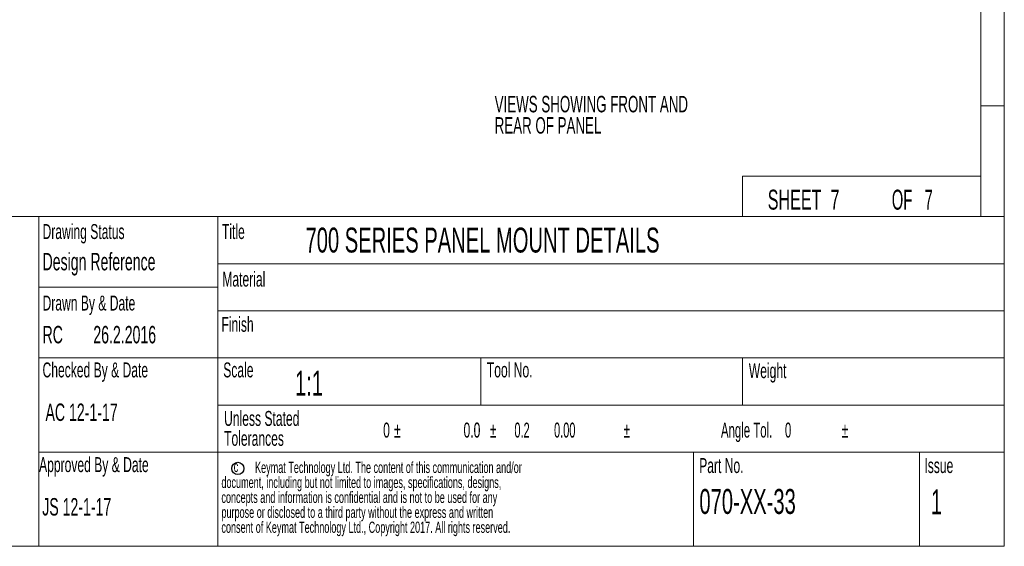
# Paper-space layout 'Sheet7' of a CAD drawing. Header units: millimetres. Extents: x 5 to 415, y 5 to 292.
# Tile 2 of 8: x 206 to 415, y 5 to 117. Entities that reach past the tile are written whole.
import ezdxf

# ---------------------------------------------------------------- set-up
doc = ezdxf.new("R2010")
doc.units = ezdxf.units.MM
doc.styles.add('SLDTEXTSTYLE0', font='TXT', dxfattribs={"width": 0.605})
doc.styles.add('SLDTEXTSTYLE2', font='TXT', dxfattribs={"width": 0.567742})
doc.styles.add('SLDTEXTSTYLE3', font='TXT', dxfattribs={"width": 0.57})
doc.styles.add('SLDTEXTSTYLE5', font='TXT', dxfattribs={"width": 0.5525})
doc.styles.add('SLDTEXTSTYLE8', font='TXT', dxfattribs={"width": 0.549})

# ---------------------------------------------------------------- blocks, each defined once
blk = doc.blocks.new('SW_NOTE_35')
at = {"color": 0, "linetype": 'Continuous', "lineweight": 0, "char_height": 3.5, "attachment_point": 1, "style": 'SLDTEXTSTYLE0'}
for s, insert in [('VIEWS SHOWING FRONT AND', (0, 4.5)), ('REAR OF PANEL', (0, -0.02))]:
    blk.add_mtext(s, dxfattribs=dict(at, insert=insert))
blk = doc.blocks.new('SW_NOTE_36')
at = {"color": 0, "linetype": 'Continuous', "lineweight": 0, "attachment_point": 1}
for s, insert, char_height, style in [('Storm Interface', (0, 3.4), 2.6458, 'SLDTEXTSTYLE0'), ('14 Bentinck Court', (0, -0.13), 2.6458, 'SLDTEXTSTYLE0'), ('Bentinck Road', (0, -3.66), 2.6458, 'SLDTEXTSTYLE0'), ('West Drayton', (0, -7.18), 2.6458, 'SLDTEXTSTYLE0'), ('Middlesex', (0, -10.71), 2.646, 'SLDTEXTSTYLE0'), ('UB7 7RQ. England', (0, -14.24), 2.6458, 'SLDTEXTSTYLE0'), ('tel:        +44 (0) 1895 431421', (0, -21.29), 2.6458, 'SLDTEXTSTYLE2'), ('fax:       +44 (0) 1895 431132', (0, -24.82), 2.6458, 'SLDTEXTSTYLE3'), ('email:sales@storm-interface.com', (0, -28.35), 2.6458, 'SLDTEXTSTYLE0'), ('website:www.storm-interface.com', (0, -31.88), 2.6458, 'SLDTEXTSTYLE0')]:
    blk.add_mtext(s, dxfattribs=dict(at, insert=insert, char_height=char_height, style=style))
blk = doc.blocks.new('SW_NOTE_37')
at = {"color": 0, "linetype": 'Continuous', "lineweight": 0, "char_height": 3.175, "attachment_point": 1, "style": 'SLDTEXTSTYLE0'}
for s, insert in [('Unless Stated', (0, 4.08)), ('Tolerances', (0, -0.15))]:
    blk.add_mtext(s, dxfattribs=dict(at, insert=insert))
blk = doc.blocks.new('SW_NOTE_38')
at = {"color": 0, "linetype": 'Continuous', "lineweight": 0, "attachment_point": 1}
for s, insert, char_height, style in [('%%p', (2.32, 4.08), 3.175, 'SLDTEXTSTYLE0'), ('%%p', (22.65, 4.08), 3.175, 'SLDTEXTSTYLE0'), ('%%p', (51.04, 4.08), 3.175, 'SLDTEXTSTYLE0'), ('Angle Tol.    0', (71.74, 4.08), 3.175, 'SLDTEXTSTYLE3'), ('%%p', (97.38, 4.08), 3.175, 'SLDTEXTSTYLE0'), ('0', (0, 4.08), 3.17, 'SLDTEXTSTYLE0'), ('0.0', (17.07, 4.08), 3.175, 'SLDTEXTSTYLE0'), ('0.2        0.00', (27.87, 4.08), 3.175, 'SLDTEXTSTYLE8')]:
    blk.add_mtext(s, dxfattribs=dict(at, insert=insert, char_height=char_height, style=style))
blk = doc.blocks.new('SW_NOTE_39')
at = {"color": 0, "linetype": 'Continuous', "lineweight": 0, "char_height": 2.3813, "attachment_point": 1, "style": 'SLDTEXTSTYLE0'}
for s, insert in [('Keymat Technology Ltd. The content of this communication and/or', (7.14, 3.06)), ('document, including but not limited to images, specifications, designs,', (0, -0.11)), ('concepts and information is confidential and is not to be used for any', (0, -3.29)), ('purpose or disclosed to a third party without the express and written', (0, -6.46)), ('consent of Keymat Technology Ltd., Copyright 2017. All rights reserved.', (0, -9.64))]:
    blk.add_mtext(s, dxfattribs=dict(at, insert=insert))

psp = doc.layouts.new('Sheet7')

# ---------------------------------------------------------------- linework, layer by layer
at = {"color": 7, "linetype": 'Continuous', "lineweight": 18}
for p, q in [((415, 5), (415, 292)), ((410, 287), (410, 75)), ((410, 98.5), (415, 98.5)), ((410, 83.58), (359.4, 83.58)), ((359.4, 83.58), (359.4, 75)), ((415, 75), (155, 75)), ((210, 75), (210, 5)), ((248, 75), (248, 5)), ((248, 65), (415, 65)), ((210, 60), (248, 60)), ((248, 55), (415, 55)), ((210, 45), (415, 45)), ((303.8, 45), (303.8, 35)), ((359.4, 45), (359.4, 35)), ((248, 35), (415, 35)), ((210, 25), (248, 25)), ((248, 25), (415, 25)), ((349, 25), (349, 5)), ((397, 25), (397, 5)), ((5, 5), (415, 5))]:
    psp.add_line(p, q, dxfattribs=at)
at = {"color": 7, "linetype": 'Continuous', "lineweight": 25}
psp.add_circle((252.22, 21.53), 1.3, dxfattribs=at)

# ---------------------------------------------------------------- block references
at = {"color": 7, "linetype": 'Continuous', "lineweight": 0}
for name, p in [('SW_NOTE_35', (306.77, 96.14)), ('SW_NOTE_36', (156.73, 44.97)), ('SW_NOTE_37', (249.31, 29.66)), ('SW_NOTE_38', (283.09, 27.18)), ('SW_NOTE_39', (248.74, 19.88))]:
    psp.add_blockref(name, p, dxfattribs=at)

# ---------------------------------------------------------------- texts
at = {"color": 7, "linetype": 'Continuous', "lineweight": 0, "attachment_point": 1}
for s, insert, char_height, style in [('SHEET  7', (364.76, 80.72), 4.233, 'SLDTEXTSTYLE0'), ('OF   7', (391.11, 80.72), 4.233, 'SLDTEXTSTYLE5'), ('Drawing Status', (210.75, 73.42), 3.175, 'SLDTEXTSTYLE0'), ('Title', (248.85, 73.42), 3.175, 'SLDTEXTSTYLE0'), ('700 SERIES PANEL MOUNT DETAILS', (266.6, 72.67), 5.2917, 'SLDTEXTSTYLE0'), ('Design Reference', (210.75, 67.3), 3.7042, 'SLDTEXTSTYLE0'), ('Material', (248.93, 63.32), 3.175, 'SLDTEXTSTYLE0'), ('Drawn By & Date', (210.75, 58.24), 3.175, 'SLDTEXTSTYLE0'), ('Finish', (248.74, 53.72), 3.175, 'SLDTEXTSTYLE0'), ('RC', (210.75, 51.8), 3.704, 'SLDTEXTSTYLE0'), ('26.2.2016', (221.54, 51.8), 3.704, 'SLDTEXTSTYLE0'), ('Checked By & Date', (210.75, 44.04), 3.175, 'SLDTEXTSTYLE0'), ('Scale', (249.13, 44.04), 3.175, 'SLDTEXTSTYLE0'), ('Tool No.', (305.11, 44.04), 3.175, 'SLDTEXTSTYLE0'), ('Weight', (360.74, 43.88), 3.175, 'SLDTEXTSTYLE0'), ('1:1', (264.36, 42.27), 5.292, 'SLDTEXTSTYLE0'), ('AC 12-1-17', (211.38, 35.32), 3.704, 'SLDTEXTSTYLE0'), ('Approved By & Date', (210.02, 23.93), 3.175, 'SLDTEXTSTYLE0'), ('Part No.', (350.2, 23.73), 3.175, 'SLDTEXTSTYLE0'), ('Issue', (398.03, 23.73), 3.175, 'SLDTEXTSTYLE0'), ('c', (251.35, 23.15), 2.38, 'SLDTEXTSTYLE0'), ('070-XX-33', (350.25, 17.17), 5.292, 'SLDTEXTSTYLE0'), ('1', (399.41, 17.07), 5.29, 'SLDTEXTSTYLE0'), ('JS 12-1-17', (210.69, 15.24), 3.704, 'SLDTEXTSTYLE0')]:
    psp.add_mtext(s, dxfattribs=dict(at, insert=insert, char_height=char_height, style=style))

doc.saveas('drawing.dxf')
